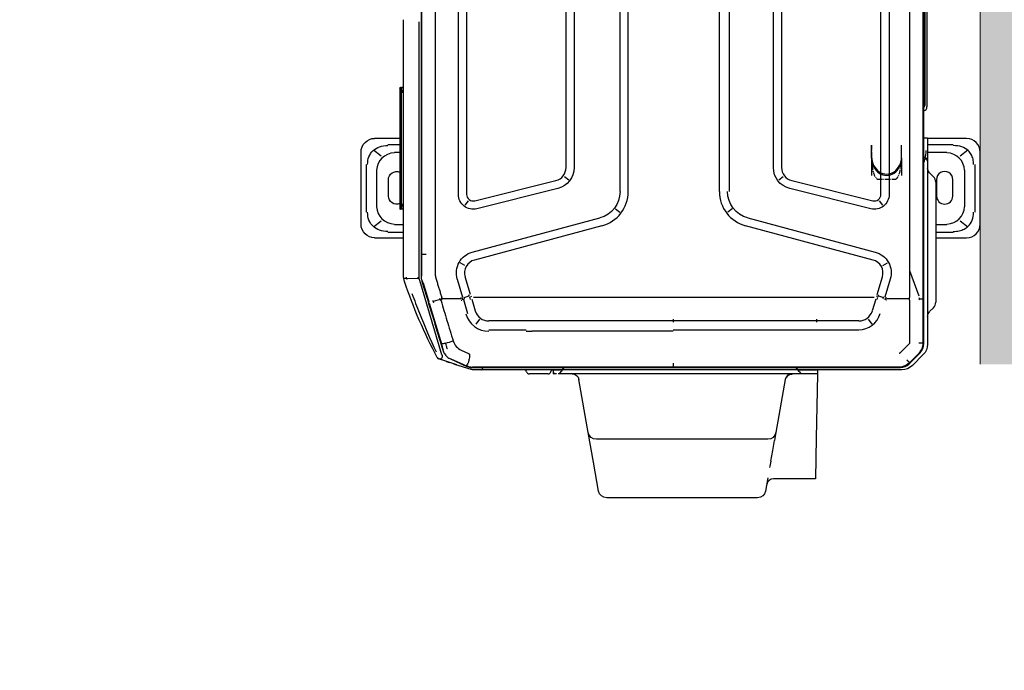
# Model space of a CAD drawing. Header units: millimetres. Extents: x 922208 to 1069538, y -182208 to -99877.
# Tile 26 of 256: x 970031 to 970754, y -174232 to -173754. Entities that reach past the tile are written whole.
import ezdxf

# ---------------------------------------------------------------- set-up
doc = ezdxf.new("R2010")
doc.units = ezdxf.units.MM
doc.header["$MEASUREMENT"] = 0
doc.linetypes.add('CENTER', pattern=[0.508, 0.3175, -0.0635, 0.0635, -0.0635])
doc.linetypes.add('HIDDEN', pattern=[20, 10, -10])
doc.layers.add('IS_KLIM_urządzenia', color=3, linetype='Continuous')
for name, color, linetype, lineweight in [('IS_POWRÓT', 5, 'HIDDEN', 30), ('Nowe_220-A Ściany_Nr_pióra__19', 255, 'Continuous', 0), ('Nowe_220-A Ściany_Nr_pióra__27', 7, 'Continuous', 25)]:
    doc.layers.add(name, color=color, linetype=linetype, lineweight=lineweight)
doc.layers.add('Nowe_Adnotacja - Teksty_Nr_pióra__86', color=7, linetype='Continuous', lineweight=20, true_color=0x5555ff)
doc.styles.add('STYL_AUTOMATYCZNY_4', font='times.ttf')

# ---------------------------------------------------------------- blocks, each defined once
blk = doc.blocks.new('parter01')
at = {"layer": 'Nowe_220-A Ściany_Nr_pióra__19', "linetype": 'Continuous', "lineweight": 0}
blk.add_hatch(color=255, dxfattribs=at).paths.add_polyline_path([(971106.55073, -117780.02068), (971106.55073, -113250.02068), (970736.55073, -113250.02068), (970736.55073, -117780.02068)])
at = {"layer": 'Nowe_220-A Ściany_Nr_pióra__27', "color": 7, "linetype": 'Continuous', "lineweight": 0}
blk.add_lwpolyline([(970736.55073, -113250.02068), (970736.55073, -118030.02068)], dxfattribs=at)
blk = doc.blocks.new('G$CE471A013')
at = {"linetype": 'Continuous'}
for p, q in [((14.865, 41.216), (9.565, 41.216)), ((10.489, 40.816), (13.993, 40.816)), ((8.565, 40.216), (8.565, 37.347)), ((9.43, 40.295), (9.874, 39.746)), ((13.583, 40.077), (10.899, 40.077)), ((14.608, 39.746), (15.052, 40.295)), ((15.865, 37.947), (15.865, 40.216)), ((9.009, 37.347), (9.009, 39.241)), ((12.803, 39.198), (11.603, 39.206)), ((15.473, 39.241), (15.473, 37.947)), ((9.606, 38.769), (9.606, 37.347)), ((14.876, 37.947), (14.876, 38.769)), ((11.386, 37.783), (11.097, 37.494)), ((11.603, 38.006), (12.803, 38.013)), ((11.782, 37.947), (13.342, 37.947)), ((13.342, 37.947), (19.042, 37.947)), ((19.042, 37.947), (20.602, 37.947)), ((21.287, 37.494), (20.998, 37.783)), ((23.598, 37.069), (-66.48, 37.069)), ((-63.256, 37.301), (6.245, 37.301)), ((-62.823, 37.151), (6.095, 37.151)), ((20.329, 37.029), (-21.491, 37.029)), ((8.525, 37.347), (9.465, 37.347)), ((8.525, 37.243), (8.525, 37.347)), ((8.525, 37.069), (8.525, 37.243)), ((9.465, 37.347), (10.165, 37.347)), ((9.965, 37.069), (9.965, 37.147)), ((10.165, 37.347), (10.236, 37.347)), ((10.236, 37.347), (23.677, 37.347)), ((23.553, 37.034), (20.329, 37.029)), ((23.592, 37.035), (23.552, 37.034)), ((24.011, 36.986), (23.999, 36.958)), ((24.441, 37.031), (25.239, 36.233)), ((18.258, 36.025), (20.129, 36.699)), ((25.023, 36.045), (24.349, 36.718)), ((25.071, 36.043), (24.361, 36.753)), ((9.915, 35.441), (9.065, 35.441)), ((9.915, 35.441), (9.065, 35.441)), ((9.915, 35.441), (9.065, 35.441)), ((10.015, 35.441), (9.165, 35.441)), ((10.015, 35.441), (9.165, 35.441)), ((10.015, 35.441), (9.165, 35.441)), ((10.015, 35.441), (9.165, 35.441)), ((10.015, 35.441), (9.165, 35.441)), ((10.015, 35.441), (9.165, 35.441)), ((10.015, 35.441), (9.165, 35.441)), ((10.015, 35.441), (9.165, 35.441)), ((10.015, 35.441), (9.165, 35.441)), ((10.015, 35.441), (9.165, 35.441)), ((10.015, 35.441), (9.165, 35.441)), ((10.015, 35.441), (9.165, 35.441)), ((10.015, 35.441), (9.165, 35.441)), ((10.015, 35.441), (9.165, 35.441)), ((10.015, 35.441), (9.165, 35.441)), ((10.015, 35.441), (9.165, 35.441)), ((10.015, 35.441), (9.165, 35.441)), ((10.015, 35.441), (9.165, 35.441)), ((10.015, 35.441), (9.165, 35.441)), ((10.015, 35.441), (9.165, 35.441)), ((10.015, 35.441), (9.165, 35.441)), ((10.015, 35.441), (11.285, 35.441)), ((10.015, 35.441), (11.285, 35.441)), ((10.015, 35.441), (11.285, 35.441)), ((10.015, 35.441), (11.285, 35.441)), ((10.015, 35.441), (11.285, 35.441)), ((10.015, 35.441), (11.285, 35.441)), ((10.015, 35.441), (11.285, 35.441)), ((10.015, 35.441), (11.285, 35.441)), ((10.015, 35.441), (11.285, 35.441)), ((10.015, 35.441), (11.285, 35.441)), ((20.348, 36.02), (20.348, 34.339)), ((25.023, 36.045), (25.043, 36.025)), ((25.304, 35.693), (25.278, 35.682)), ((25.555, 35.469), (25.555, 27.827)), ((25.355, 35.268), (25.355, 18.659)), ((25.387, 3.917), (25.387, 35.28)), ((-55.564, 34.525), (12.681, 34.525)), ((13.463, 34.056), (13.147, 33.809)), ((17.908, 34.052), (17.713, 34.401)), ((20.03, 33.65), (18.72, 34.039)), ((18.891, 34.614), (20.219, 34.22)), ((20.116, 33.739), (20.246, 34.12)), ((20.343, 34.089), (20.3, 34.102)), ((12.681, 33.925), (-55.564, 33.925)), ((11.659, 27.368), (13.147, 33.329)), ((14.405, 24.142), (16.915, 33.508)), ((17.495, 33.353), (14.985, 23.986)), ((20.13, 33.616), (20.19, 33.593)), ((20.228, 29.549), (20.228, 33.418)), ((20.36, 33.54), (21.229, 33.292)), ((9.915, 33.241), (9.065, 33.241)), ((9.915, 33.241), (9.065, 33.241)), ((9.915, 33.241), (9.065, 33.241)), ((10.015, 33.241), (9.165, 33.241)), ((10.015, 33.241), (9.165, 33.241)), ((10.015, 33.241), (9.165, 33.241)), ((10.015, 33.241), (9.165, 33.241)), ((10.015, 33.241), (9.165, 33.241)), ((10.015, 33.241), (9.165, 33.241)), ((10.015, 33.241), (9.165, 33.241)), ((10.015, 33.241), (9.165, 33.241)), ((10.015, 33.241), (9.165, 33.241)), ((10.015, 33.241), (9.165, 33.241)), ((10.015, 33.241), (9.165, 33.241)), ((10.015, 33.241), (9.165, 33.241)), ((10.015, 33.241), (9.165, 33.241)), ((10.015, 33.241), (9.165, 33.241)), ((10.015, 33.241), (9.165, 33.241)), ((10.015, 33.241), (9.165, 33.241)), ((10.015, 33.241), (9.165, 33.241)), ((10.015, 33.241), (9.165, 33.241)), ((10.015, 33.241), (9.165, 33.241)), ((10.015, 33.241), (9.165, 33.241)), ((10.015, 33.241), (9.165, 33.241)), ((10.015, 33.241), (11.285, 33.241)), ((10.015, 33.241), (11.285, 33.241)), ((10.015, 33.241), (11.285, 33.241)), ((10.015, 33.241), (11.285, 33.241)), ((10.015, 33.241), (11.285, 33.241)), ((10.015, 33.241), (11.285, 33.241)), ((10.015, 33.241), (11.285, 33.241)), ((10.015, 33.241), (11.285, 33.241)), ((10.015, 33.241), (11.285, 33.241)), ((10.015, 33.241), (11.285, 33.241)), ((13.729, 33.184), (12.241, 27.223)), ((21.835, 32.988), (22.215, 33.248)), ((21.97, 32.296), (21.97, 29.549)), ((22.62, 29.549), (22.62, 32.296)), ((20.228, 7.87), (20.228, 29.549)), ((22.067, 29.212), (21.834, 29.212)), ((21.97, 29.549), (21.97, 29.212)), ((21.97, 29.212), (21.97, 18.659)), ((22.62, 29.212), (22.62, 29.549)), ((22.62, 18.659), (22.62, 29.212)), ((25.556, 29.072), (25.555, 29.072)), ((25.556, 29.262), (25.856, 29.257)), ((25.556, 28.762), (25.556, 29.262)), ((25.856, 29.257), (25.856, 28.757)), ((25.856, 29.257), (25.906, 29.256)), ((25.906, 29.256), (30.556, 29.175)), ((30.556, 29.175), (33.556, 29.122)), ((33.556, 29.122), (33.556, 26.034)), ((25.556, 28.572), (25.555, 28.572)), ((25.556, 27.945), (25.556, 28.762)), ((25.856, 28.757), (25.856, 28.17)), ((25.556, 27.82), (25.387, 27.693)), ((25.555, 27.827), (25.555, 27.819)), ((25.556, 27.82), (25.556, 27.945)), ((25.679, 27.912), (25.556, 27.82)), ((25.556, 27.82), (25.556, 10.508)), ((25.556, 27.82), (25.556, 10.508)), ((25.679, 27.912), (25.837, 28.03)), ((25.856, 28.17), (25.856, 28.098)), ((25.856, 28.098), (25.856, 10.282)), ((26.27, 26.899), (30.161, 26.213)), ((-53.591, 26.625), (10.708, 26.625)), ((11.38, 26.745), (11.627, 26.429)), ((30.161, 26.213), (30.736, 26.112)), ((31.478, 25.981), (30.736, 26.112)), ((10.708, 26.025), (-53.591, 26.025)), ((30.656, 25.622), (30.656, 24.244)), ((32.255, 25.844), (31.478, 25.981)), ((33.484, 25.627), (34.461, 25.455)), ((34.956, 24.864), (34.956, 13.78)), ((30.656, 24.244), (30.656, 14.401)), ((-21.491, 22.784), (12.474, 22.784)), ((13.745, 23.003), (13.989, 22.685)), ((12.474, 22.059), (-21.491, 22.059)), ((21.834, 18.659), (22.067, 18.659)), ((21.97, 18.659), (21.97, 7.87)), ((22.728, 18.659), (22.728, 8.288)), ((25.355, 18.659), (25.355, 6.47)), ((12.474, 15.359), (-21.391, 15.359)), ((12.474, 14.759), (-21.391, 14.759)), ((13.745, 14.416), (13.989, 14.734)), ((30.656, 14.401), (30.656, 13.022)), ((16.915, 3.911), (14.405, 13.277)), ((14.985, 13.432), (17.495, 4.066)), ((34.461, 13.189), (32.35, 12.817)), ((30.161, 12.431), (26.27, 11.745)), ((32.35, 12.817), (30.161, 12.431)), ((-53.591, 11.393), (10.708, 11.393)), ((11.627, 10.989), (11.38, 10.674)), ((10.708, 10.793), (-53.591, 10.793)), ((12.241, 10.196), (13.729, 4.235)), ((25.387, 10.625), (25.556, 10.508)), ((25.555, 10.509), (25.555, 4.596)), ((25.556, 10.508), (25.679, 10.424)), ((25.556, 10.387), (25.556, 10.508)), ((25.556, 10.383), (25.556, 10.387)), ((25.556, 9.883), (25.556, 10.383)), ((25.846, 10.309), (25.679, 10.424)), ((13.147, 4.09), (11.659, 10.051)), ((25.856, 9.888), (25.556, 9.883)), ((25.856, 9.883), (25.556, 9.883)), ((25.698, 9.683), (25.624, 9.707)), ((25.855, 9.464), (25.855, 9.172)), ((25.856, 10.102), (25.856, 9.888)), ((25.856, 9.883), (25.856, 9.888)), ((25.855, 9.172), (25.855, 8.401)), ((22.728, 7.87), (22.728, 8.288)), ((25.855, 8.401), (25.855, 8.109)), ((20.228, 4.001), (20.228, 7.87)), ((21.97, 7.87), (21.97, 5.123)), ((22.62, 5.123), (22.62, 7.87)), ((25.698, 7.891), (25.624, 7.866)), ((25.355, 6.47), (25.355, 3.923)), ((21.835, 4.431), (22.214, 4.171)), ((25.55, 4.542), (25.55, 3.93)), ((20.03, 3.769), (18.72, 3.38)), ((20.246, 3.3), (20.116, 3.679)), ((20.13, 3.803), (20.19, 3.826)), ((20.36, 3.878), (21.229, 4.126)), ((24.108, 3.095), (24.351, 3.626)), ((25.532, 3.817), (24.851, 1.739)), ((25.335, 3.692), (25.362, 3.686)), ((-55.564, 3.493), (12.681, 3.493)), ((12.681, 2.893), (-55.564, 2.893)), ((13.147, 3.61), (13.463, 3.363)), ((17.908, 3.367), (17.713, 3.017)), ((18.891, 2.805), (20.219, 3.199)), ((20.338, 3.328), (20.411, 3.185)), ((20.348, 3.08), (20.348, 1.667)), ((20.392, 3.256), (21.42, 3.55)), ((24.74, 2.343), (25.258, 3.476)), ((24.762, 2.317), (25.289, 3.467)), ((24.462, 1.683), (18.999, 0.047)), ((20.39, 1.544), (20.541, 1.025)), ((20.669, 0.74), (23.657, 1.639)), ((24.471, 1.978), (24.491, 1.954)), ((24.85, 1.738), (24.754, 1.444)), ((-61.567, 0.144), (18.685, 0.144)), ((-21.391, 0.184), (17.062, 0.184)), ((18.843, 0), (0, 0)), ((17.062, 0.179), (17.062, 0.514)), ((17.062, 0.184), (18.461, 0.184)), ((18.461, 0.184), (18.678, 0.184)), ((18.843, 0.155), (18.835, 0.19)), ((19.18, 0.289), (18.987, 0.23)), ((19.18, 0.289), (20.57, 0.711)), ((18.843, -0.06), (18.765, -0.06)), ((18.837, -0.941), (18.842, -0.037)), ((18.593, -1.15), (-0.15, -1.15)), ((4.824, -1.15), (4.822, -1.265)), ((4.822, -1.36), (4.822, -1.265)), ((5.221, -1.421), (13.371, -1.421)), ((5.221, -1.421), (5.221, -1.421)), ((13.37, -1.304), (5.222, -1.304)), ((5.321, -1.322), (5.321, -1.401)), ((5.323, -1.353), (5.324, -1.322)), ((5.523, -1.319), (13.069, -1.319)), ((5.523, -1.319), (5.523, -1.319)), ((5.523, -1.407), (13.07, -1.407)), ((8.565, -1.42), (8.565, -3.264)), ((9.009, -2.29), (9.009, -1.421)), ((9.606, -1.421), (9.606, -1.817)), ((13.268, -1.322), (13.269, -1.353)), ((13.268, -1.322), (13.269, -1.354)), ((13.271, -1.401), (13.271, -1.322)), ((13.371, -1.421), (13.371, -1.421)), ((13.768, -1.15), (13.77, -1.265)), ((13.77, -1.265), (13.77, -1.36)), ((14.876, -1.817), (14.876, -1.15)), ((15.473, -1.149), (15.473, -2.29)), ((15.865, -3.264), (15.865, -1.15)), ((9.875, -2.794), (9.43, -3.344)), ((12.803, -2.247), (11.603, -2.254)), ((15.052, -3.344), (14.608, -2.794)), ((10.899, -3.126), (13.583, -3.126)), ((14.865, -4.264), (9.565, -4.264)), ((13.993, -3.865), (10.489, -3.865))]:
    blk.add_line(p, q, dxfattribs=at)
at = {"linetype": 'CENTER'}
for p, q in [((10.065, 35.429), (9.065, 35.429)), ((11.565, 33.729), (11.565, 34.94)), ((9.065, 33.241), (10.065, 33.241))]:
    blk.add_line(p, q, dxfattribs=at)
at = {"linetype": 'Continuous'}
for centre, radius, start, end in [((9.565, 40.216), 1, 90, 180), ((14.865, 40.216), 1, 0, 90), ((11.599, 38.606), 0.6, 89.63839, 270.36161), ((12.799, 38.606), 0.592, 270.36161, 89.63839), ((11.782, 37.387), 0.56, 90, 135), ((20.602, 37.387), 0.56, 45, 90), ((6.245, 37.001), 0.3, 13.21487, 90), ((18.441, 33.099), 0.98, 73.47049, 165), ((12.681, 33.445), 0.48, 345.98334, 90), ((25.325, 27.827), 0.23, 358.01433, 0), ((10.708, 27.605), 0.98, 270, 345.9834), ((26.356, 27.392), 0.5, 180, 260), ((34.056, 26.034), 0.5, 180, 260), ((12.474, 24.659), 2.6, 269.99999, 345), ((12.474, 12.759), 2.6, 15, 89.99999), ((10.708, 9.813), 0.98, 14.0166, 90), ((25.625, 9.464), 0.23, 0, 71.56505), ((25.625, 8.109), 0.23, 288.43495, 0), ((25.395, 4.596), 0.16, 343.94769, 0), ((12.681, 3.973), 0.48, 270, 14.01666), ((18.441, 4.319), 0.98, 195, 286.52953), ((24.567, 1.515), 0.2, 298.06069, 341.84921)]:
    blk.add_arc(centre, radius, start, end, dxfattribs=at)
at = {"linetype": 'Continuous', "extrusion": (0, 0, -1)}
for centre, radius, start, end in [((-6.095, 36.851), 0.3, 90, 133.23138), ((-10.165, 37.147), 0.2, 0, 90), ((-10.743, 37.847), 0.5, 225, 270), ((-21.641, 37.847), 0.5, 270, 315), ((-23.677, 36.267), 1.08, 90, 135), ((-24.475, 35.469), 1.08, 135, 180), ((-18.441, 33.099), 1.58, 15, 106.52941), ((-12.681, 33.445), 1.08, 90, 194.01665), ((-10.708, 27.605), 1.58, 194.01661, 270), ((-30.056, 25.622), 0.6, 100, 180), ((-34.356, 24.864), 0.6, 100, 180), ((-12.474, 24.659), 2, 195, 270.00001), ((-12.474, 12.759), 2, 90.00001, 165), ((-34.356, 13.78), 0.6, 180, 260), ((-30.056, 13.022), 0.6, 180, 260), ((-26.356, 11.253), 0.5, 0, 80), ((-10.708, 9.813), 1.58, 90, 165.98339), ((-25.655, 9.802), 0.1, 288.43495, 0), ((-25.655, 7.771), 0.1, 0, 71.56505), ((-12.681, 3.973), 1.08, 165.98335, 270), ((-18.441, 4.319), 1.58, 253.47059, 345), ((-25.19, 3.93), 0.36, 180, 198.15079), ((-11.599, -1.654), 0.6, 269.63839, 22.88407), ((-12.799, -1.654), 0.592, 156.80609, 269.63839), ((-9.565, -3.264), 1, 270, 0), ((-14.865, -3.264), 1, 180, 270)]:
    blk.add_arc(centre, radius, start, end, dxfattribs=at)
at = {"linetype": 'Continuous'}
for centre, major_axis, ratio, start_param, end_param in [((11.394, 38.207), (1.268, -1.569), 0.803018, 2.633487, 3.831894), ((13.089, 38.207), (-1.268, -1.569), 0.803018, 2.451291, 3.649699), ((5.198, 36.701), (1.086, 0), 0.414214, 1.392879, 1.570794), ((10.236, 37.147), (0, -0.2), 0.815365, 3.141593, 4.712389), ((9.915, 34.341), (-1.27, 0), 0.866025, 1.570796, 4.712389), ((9.915, 34.341), (-1.27, 0), 0.866025, 1.570796, 4.712389), ((9.915, 34.341), (-1.27, 0), 0.866025, 1.570796, 4.712389), ((10.015, 34.341), (1.27, 0), 0.866025, 4.712389, 7.853982), ((19.79, 32.783), (1.919, -0.564), 0.705879, 1.540462, 1.56897), ((20.143, 33.944), (1.913, -0.585), 0.178321, 1.484854, 1.57228), ((20.924, 32.296), (1.046, 0), 0.995519, 6.283185, 7.558937), ((20.981, 32.296), (1.64, 0), 0.995519, 6.283185, 7.582721), ((25.956, 27.392), (0.1, 0), 0.10051, 3.141593, 4.177762), ((26.356, 27.392), (0.087, 0.492), 0.898854, 1.745329, 3.141593), ((20.924, 5.123), (1.046, 0), 0.995519, 5.007433, 6.283185), ((20.964, 5.123), (1.764, 0), 0.995519, 4.991611, 6.283185), ((20.143, 3.474), (1.913, 0.585), 0.178321, 4.710906, 4.798331), ((19.789, 4.638), (1.893, 0.646), 0.706819, 4.712403, 4.740904), ((5.222, -1.266), (-0.4, 0.001), 0.029834, 4.712454, 6.28325), ((5.221, -1.41), (0.4, 0), 0.029837, 2.648555, 2.751427), ((5.222, -1.316), (0.35, 0), 0.029833, 1.570796, 3.141593), ((5.221, -1.41), (0.349, 0), 0.029837, 3.880383, 4.712389), ((5.523, -1.326), (0.25, 0), 0.029816, 1.570796, 3.141593), ((5.273, -1.276), (-0.05, 0), 0.999555, 1.570796, 1.896281), ((5.521, -1.401), (0.2, 0), 0.0299, 3.129347, 4.723791), ((13.069, -1.326), (0.25, 0), 0.029816, 0.323316, 1.570796), ((13.071, -1.401), (-0.2, 0), 0.0299, 1.564853, 3.144938), ((13.37, -1.266), (0.4, 0.001), 0.029834, 6.28312, 7.853917), ((13.37, -1.316), (0.35, 0), 0.029833, 0, 1.570796), ((13.371, -1.41), (0.349, 0), 0.029837, 4.712389, 5.911815), ((11.394, -1.255), (1.268, 1.569), 0.803018, 2.451291, 3.649699), ((13.089, -1.255), (-1.268, 1.569), 0.803018, 2.633487, 3.831894)]:
    blk.add_ellipse(centre, major_axis=major_axis, ratio=ratio, start_param=start_param, end_param=end_param, dxfattribs=at)
at = {"linetype": 'CENTER'}
for centre, start_param, end_param in [((10.065, 34.94), 3.141593, 4.712389), ((10.065, 33.729), 1.570796, 3.141593)]:
    blk.add_ellipse(centre, major_axis=(-1.5, 0), ratio=0.325568, start_param=start_param, end_param=end_param, dxfattribs=at)
at = {"linetype": 'Continuous'}
for points, knots in [([(10.489, 40.73), (10.421, 40.73), (10.287, 40.729), (10.093, 40.695), (9.911, 40.639), (9.744, 40.558), (9.592, 40.456), (9.369, 40.251), (9.126, 39.848), (9.103, 39.452), (9.09, 39.241)], [0, 0, 0, 0, 0.088396, 0.173346, 0.25543, 0.335293, 0.413632, 0.491185, 0.72797, 1, 1, 1, 1]), ([(15.392, 39.241), (15.392, 39.315), (15.392, 39.459), (15.36, 39.667), (15.306, 39.861), (15.23, 40.037), (15.136, 40.195), (14.947, 40.428), (14.571, 40.688), (14.191, 40.716), (13.993, 40.73)], [0, 0, 0, 0, 0.095854, 0.186885, 0.2735, 0.35617, 0.435439, 0.51192, 0.746033, 1, 1, 1, 1]), ([(9.956, 37.165), (9.955, 37.166), (9.949, 37.173), (9.927, 37.185), (9.884, 37.201), (9.802, 37.22), (9.667, 37.238), (9.53, 37.242), (9.465, 37.243)], [0, 0, 0, 0, 0.033531, 0.165604, 0.326819, 0.467732, 0.750376, 1, 1, 1, 1]), ([(10.349, 37.07), (10.347, 37.071), (10.325, 37.08), (10.26, 37.106), (10.162, 37.138), (10.101, 37.144), (10.072, 37.147)], [0, 0, 0, 0, 0.023051, 0.207675, 0.629287, 1, 1, 1, 1]), ([(20.346, 36.744), (20.345, 36.769), (20.344, 36.822), (20.341, 36.893), (20.338, 36.964), (20.333, 37.013), (20.329, 37.032), (20.327, 37.034), (20.326, 37.034)], [0, 0, 0, 0, 0.153633, 0.320832, 0.49911, 0.748722, 0.930274, 1, 1, 1, 1]), ([(24.322, 36.744), (24.226, 36.833), (24.115, 36.904), (23.867, 37.006), (23.73, 37.033), (23.593, 37.034)], [0, 0, 0, 0, 0.487241, 0.487241, 1, 1, 1, 1]), ([(24.361, 36.753), (24.32, 36.791), (24.236, 36.868), (24.09, 36.956), (23.933, 37.021), (23.767, 37.062), (23.654, 37.067), (23.598, 37.069)], [0, 0, 0, 0, 0.200032, 0.400047, 0.600045, 0.800029, 1, 1, 1, 1]), ([(20.442, 36.025), (20.408, 36.022), (20.346, 36.017), (20.283, 36.023), (20.255, 36.025)], [0, 0, 0, 0, 0.543839, 1, 1, 1, 1]), ([(25.387, 35.28), (25.385, 35.336), (25.38, 35.449), (25.338, 35.615), (25.273, 35.772), (25.186, 35.918), (25.109, 36.002), (25.071, 36.043)], [0, 0, 0, 0, 0.199971, 0.399955, 0.599953, 0.799968, 1, 1, 1, 1]), ([(20.26, 34.328), (20.261, 34.329), (20.261, 34.329), (20.261, 34.33), (20.261, 34.331), (20.26, 34.332), (20.26, 34.333), (20.258, 34.336), (20.256, 34.337), (20.254, 34.339)], [0, 0, 0, 0, 0.093535, 0.093535, 0.207433, 0.207433, 0.397418, 0.397418, 1, 1, 1, 1]), ([(25.856, 28.098), (25.856, 28.084), (25.856, 28.07), (25.851, 28.049), (25.848, 28.041), (25.841, 28.033), (25.839, 28.031), (25.837, 28.03)], [0, 0, 0, 0, 0.458778, 0.458778, 0.863378, 0.863378, 1, 1, 1, 1]), ([(25.846, 10.309), (25.851, 10.305), (25.855, 10.299), (25.856, 10.288), (25.856, 10.285), (25.856, 10.282)], [0, 0, 0, 0, 0.756623, 0.756623, 1, 1, 1, 1]), ([(25.856, 10.282), (25.856, 10.272), (25.856, 10.259), (25.856, 10.235), (25.856, 10.225), (25.856, 10.215)], [0, 0, 0, 0, 0.612645, 0.612645, 1, 1, 1, 1]), ([(25.389, 4.689), (25.396, 4.685), (25.417, 4.673), (25.472, 4.642), (25.539, 4.605), (25.55, 4.599), (25.555, 4.596)], [0, 0, 0, 0, 0.071285, 0.22784, 0.631675, 1, 1, 1, 1]), ([(24.351, 3.626), (24.358, 3.639), (24.371, 3.665), (24.403, 3.697), (24.445, 3.71), (24.502, 3.713), (24.559, 3.708), (24.616, 3.7), (24.7, 3.687), (24.796, 3.67), (24.905, 3.649), (24.959, 3.639), (24.986, 3.634)], [0, 0, 0, 0, 0.063445, 0.125642, 0.187788, 0.250693, 0.375623, 0.438172, 0.500645, 0.750303, 0.875197, 1, 1, 1, 1]), ([(24.999, 3.629), (25.029, 3.613), (25.086, 3.584), (25.153, 3.545), (25.201, 3.516), (25.232, 3.496), (25.249, 3.484), (25.257, 3.477), (25.261, 3.474), (25.262, 3.474), (25.262, 3.474)], [0, 0, 0, 0, 0.196304, 0.378613, 0.540984, 0.680096, 0.794866, 0.885682, 0.95364, 1, 1, 1, 1]), ([(25.257, 3.478), (25.32, 3.616), (25.355, 3.769), (25.355, 3.922), (25.355, 3.923), (25.355, 3.923)], [0, 0, 0, 0, 0.999505, 0.999505, 1, 1, 1, 1]), ([(25.289, 3.467), (25.309, 3.514), (25.348, 3.61), (25.381, 3.762), (25.385, 3.865), (25.387, 3.917)], [0, 0, 0, 0, 0.333339, 0.666672, 1, 1, 1, 1]), ([(20.26, 3.09), (20.261, 3.09), (20.261, 3.09), (20.261, 3.089), (20.261, 3.088), (20.26, 3.087), (20.26, 3.086), (20.258, 3.083), (20.256, 3.081), (20.254, 3.08)], [0, 0, 0, 0, 0.093535, 0.093535, 0.207433, 0.207433, 0.397418, 0.397418, 1, 1, 1, 1]), ([(20.489, 1.611), (20.971, 1.756), (21.453, 1.901), (22.437, 2.197), (22.938, 2.349), (23.44, 2.5)], [0, 0, 0, 0, 0.489998, 0.489998, 1, 1, 1, 1]), ([(24.093, 1.733), (24.14, 1.75), (24.235, 1.782), (24.368, 1.857), (24.492, 1.949), (24.601, 2.059), (24.693, 2.182), (24.739, 2.272), (24.762, 2.317)], [0, 0, 0, 0, 0.163038, 0.329712, 0.498444, 0.667536, 0.835268, 1, 1, 1, 1]), ([(24.936, 1.998), (24.972, 2.109), (25.001, 2.197), (25.016, 2.245), (25.018, 2.249), (25.017, 2.245)], [0, 0, 0, 0, 0.718874, 0.718874, 1, 1, 1, 1]), ([(18.828, 1.231), (18.924, 1.26), (19.117, 1.319), (19.406, 1.406), (19.695, 1.494), (19.887, 1.552), (20.022, 1.593), (20.061, 1.605), (20.151, 1.632), (20.202, 1.648), (20.254, 1.663)], [0, 0, 0, 0, 0.202609, 0.405217, 0.607826, 0.810435, 0.810435, 0.891478, 0.891478, 1, 1, 1, 1]), ([(18.998, 0.19), (19.049, 0.206), (19.1, 0.221), (19.355, 0.299), (19.56, 0.361), (20.58, 0.67), (21.397, 0.918), (22.84, 1.355), (23.466, 1.544), (24.093, 1.733)], [0, 0, 0, 0, 0.030057, 0.030057, 0.150285, 0.150285, 0.631198, 0.631198, 1, 1, 1, 1]), ([(20.442, 1.671), (20.419, 1.669), (20.358, 1.667), (20.296, 1.665), (20.257, 1.664)], [0, 0, 0, 0, 0.371371, 1, 1, 1, 1]), ([(20.47, 1.601), (20.444, 1.582), (20.394, 1.545), (20.34, 1.513), (20.313, 1.497)], [0, 0, 0, 0, 0.499901, 1, 1, 1, 1]), ([(24.053, 2.088), (24.047, 2.086), (24.042, 2.084), (23.966, 2.059), (23.896, 2.037), (23.753, 1.999), (23.681, 1.982), (23.604, 1.967), (23.599, 1.966), (23.595, 1.965)], [0, 0, 0, 0, 0.036866, 0.036866, 0.504384, 0.504384, 0.969691, 0.969691, 1, 1, 1, 1]), ([(23.595, 1.965), (23.608, 1.918), (23.619, 1.872), (23.638, 1.791), (23.646, 1.754), (23.656, 1.694), (23.658, 1.671), (23.658, 1.644), (23.657, 1.637), (23.654, 1.633), (23.653, 1.633), (23.653, 1.633)], [0, 0, 0, 0, 0.2609, 0.2609, 0.5218, 0.5218, 0.782701, 0.782701, 0.970671, 0.970671, 1, 1, 1, 1]), ([(24.462, 1.683), (24.479, 1.687), (24.495, 1.691), (24.599, 1.707), (24.683, 1.685), (24.769, 1.594), (24.775, 1.536), (24.76, 1.465), (24.757, 1.455), (24.754, 1.444)], [0, 0, 0, 0, 0.082224, 0.082224, 0.505542, 0.505542, 0.92886, 0.92886, 1, 1, 1, 1]), ([(24.851, 1.739), (24.84, 1.706), (24.829, 1.674), (24.805, 1.598), (24.79, 1.555), (24.77, 1.492), (24.763, 1.472), (24.757, 1.453)], [0, 0, 0, 0, 0.339989, 0.339989, 0.792222, 0.792222, 1, 1, 1, 1]), ([(24.652, 1.333), (23.757, 0.857), (22.843, 0.417), (20.981, -0.385), (20.032, -0.748), (19.071, -1.072)], [0, 0, 0, 0, 0.5, 0.5, 1, 1, 1, 1]), ([(19.959, -0.521), (20.442, -0.347), (20.922, -0.165), (22.359, 0.408), (23.304, 0.825), (24.247, 1.248), (24.247, 1.248), (24.247, 1.248)], [0, 0, 0, 0, 0.332003, 0.332003, 0.999956, 0.999956, 1, 1, 1, 1]), ([(20.477, 1.017), (20.483, 1.016), (20.495, 1.015), (20.518, 1.019), (20.546, 1.026), (20.579, 1.037), (20.599, 1.05), (20.608, 1.056)], [0, 0, 0, 0, 0.124243, 0.250099, 0.500246, 0.750314, 1, 1, 1, 1]), ([(24.661, 1.338), (24.661, 1.338), (24.659, 1.338), (24.654, 1.335), (24.653, 1.334), (24.652, 1.333)], [0, 0, 0, 0, 0.812779, 0.812779, 1, 1, 1, 1]), ([(18.685, 0.144), (18.738, 0.146), (18.844, 0.15), (18.947, 0.177), (18.998, 0.19)], [0, 0, 0, 0, 0.501074, 1, 1, 1, 1]), ([(18.999, 0.047), (18.96, 0.034), (18.923, 0.018), (18.872, -0.014), (18.856, -0.025), (18.844, -0.047), (18.843, -0.053), (18.843, -0.06)], [0, 0, 0, 0, 0.616187, 0.616187, 0.899223, 0.899223, 1, 1, 1, 1]), ([(4.822, -1.36), (4.822, -1.367), (4.824, -1.378), (4.832, -1.392), (4.842, -1.401), (4.85, -1.406), (4.857, -1.409), (4.865, -1.411), (4.88, -1.413), (4.904, -1.415), (4.947, -1.417), (4.966, -1.417)], [0, 0, 0, 0, 0.065305, 0.116297, 0.160097, 0.198956, 0.23575, 0.282457, 0.373365, 0.758577, 1, 1, 1, 1]), ([(13.302, -1.324), (13.302, -1.324), (13.306, -1.324), (13.308, -1.324), (13.307, -1.324)], [0, 0, 0, 0, 0.175946, 1, 1, 1, 1]), ([(13.696, -1.414), (13.705, -1.415), (13.72, -1.413), (13.736, -1.409), (13.748, -1.403), (13.759, -1.393), (13.768, -1.378), (13.77, -1.367), (13.77, -1.36)], [0, 0, 0, 0, 0.498479, 0.626522, 0.703686, 0.792587, 0.893399, 1, 1, 1, 1]), ([(18.843, -1.129), (18.769, -1.142), (18.694, -1.148), (18.612, -1.15), (18.605, -1.15), (18.597, -1.15), (18.596, -1.15), (18.594, -1.15), (18.594, -1.15), (18.593, -1.15)], [0, 0, 0, 0, 0.895051, 0.895051, 0.981123, 0.981123, 0.990548, 0.990548, 1, 1, 1, 1]), ([(18.814, -0.941), (18.795, -0.932), (18.775, -0.923), (18.755, -0.914), (18.755, -0.913), (18.754, -0.913)], [0, 0, 0, 0, 0.963467, 0.963467, 1, 1, 1, 1]), ([(18.814, -0.941), (18.817, -0.942), (18.821, -0.943), (18.827, -0.943), (18.831, -0.943), (18.839, -0.941), (18.843, -0.939), (18.849, -0.935), (18.851, -0.934), (18.853, -0.932)], [0, 0, 0, 0, 0.246944, 0.246944, 0.491708, 0.491708, 0.827112, 0.827112, 1, 1, 1, 1]), ([(18.836, -1.092), (18.835, -1.091), (18.835, -1.09), (18.834, -1.066), (18.832, -1.037), (18.831, -0.986), (18.831, -0.964), (18.833, -0.942)], [0, 0, 0, 0, 0.037359, 0.037359, 0.637819, 0.637819, 1, 1, 1, 1]), ([(19.071, -1.072), (19.07, -1.072), (19.069, -1.072), (19.062, -1.075), (19.056, -1.077), (19.016, -1.089), (18.982, -1.099), (18.913, -1.116), (18.878, -1.123), (18.843, -1.129)], [0, 0, 0, 0, 0.010318, 0.010318, 0.093061, 0.093061, 0.548137, 0.548137, 1, 1, 1, 1]), ([(18.92, -0.879), (18.92, -0.879), (18.919, -0.88), (18.897, -0.898), (18.875, -0.915), (18.853, -0.932)], [0, 0, 0, 0, 0.029461, 0.029461, 1, 1, 1, 1]), ([(10.489, -3.778), (10.082, -3.791), (9.715, -3.648), (9.211, -3.111), (9.077, -2.721), (9.09, -2.29)], [0, 0, 0, 0, 0.5, 0.5, 1, 1, 1, 1]), ([(15.392, -2.29), (15.406, -2.721), (15.272, -3.111), (14.768, -3.648), (14.4, -3.791), (13.993, -3.778)], [0, 0, 0, 0, 0.5, 0.5, 1, 1, 1, 1])]:
    blk.add_open_spline(points, degree=3, knots=knots, dxfattribs=at)
for points, degree in [([(11.11, 37.489), (10.935, 37.385)], 1), ([(20.256, 36.7), (20.286, 36.714), (20.316, 36.729), (20.346, 36.744)], 3), ([(20.346, 36.744), (20.376, 36.729), (20.407, 36.715), (20.437, 36.7)], 3), ([(24.322, 36.751), (24.331, 36.742), (24.34, 36.733), (24.349, 36.724)], 3), ([(-21.491, 36.025), (-7.576, 36.025), (6.339, 36.025), (20.254, 36.025)], 3), ([(20.254, 36.025), (20.254, 36.025), (20.255, 36.025), (20.255, 36.025)], 3), ([(20.443, 36.025), (20.443, 36.025), (20.443, 36.025), (20.442, 36.025)], 3), ([(20.443, 36.025), (21.49, 36.027), (22.537, 36.029), (23.583, 36.031)], 3), ([(23.583, 36.031), (23.594, 36.031), (23.615, 36.026), (23.632, 36.015), (23.64, 36.008)], 3), ([(23.64, 36.008), (23.869, 35.779), (24.099, 35.549), (24.328, 35.32)], 3), ([(25.043, 36.025), (25.241, 35.825), (25.354, 35.55), (25.355, 35.268)], 3), ([(24.328, 35.32), (24.336, 35.313), (24.347, 35.296), (24.351, 35.275), (24.351, 35.265)], 3), ([(20.191, 34.136), (20.191, 34.137), (20.191, 34.137), (20.192, 34.137)], 3), ([(20.442, 34.339), (20.442, 34.317), (20.439, 34.295), (20.433, 34.274)], 3), ([(20.17, 33.72), (20.134, 33.733), (20.098, 33.746), (20.062, 33.757)], 3), ([(20.383, 33.645), (20.332, 33.66), (20.281, 33.677), (20.231, 33.696)], 3), ([(25.549, 27.812), (25.549, 27.817), (25.549, 27.821), (25.548, 27.825)], 3), ([(32.255, 25.844), (32.432, 25.814), (32.592, 25.773), (32.737, 25.731)], 3), ([(20.17, 3.699), (20.134, 3.685), (20.098, 3.673), (20.062, 3.662)], 3), ([(20.383, 3.774), (20.332, 3.759), (20.281, 3.742), (20.231, 3.722)], 3), ([(24.986, 3.634), (24.991, 3.633), (24.995, 3.631), (24.999, 3.629)], 3), ([(20.191, 3.282), (20.191, 3.282), (20.191, 3.282), (20.192, 3.282)], 3), ([(20.442, 3.08), (20.442, 3.101), (20.439, 3.123), (20.433, 3.144)], 3), ([(23.44, 2.5), (23.726, 2.594), (23.982, 2.821), (24.108, 3.095)], 3), ([(25.261, 3.473), (25.262, 3.473), (25.262, 3.473), (25.262, 3.474)], 3), ([(23.595, 1.965), (23.546, 2.14), (23.494, 2.319), (23.44, 2.5)], 3), ([(20.254, 1.663), (20.255, 1.664), (20.256, 1.664), (20.257, 1.664)], 3), ([(20.401, 1.551), (20.376, 1.585), (20.36, 1.625), (20.352, 1.667)], 3), ([(20.47, 1.601), (20.475, 1.606), (20.482, 1.609), (20.489, 1.611)], 3), ([(23.595, 1.965), (23.595, 1.965)], 1), ([(23.653, 1.633), (23.793, 1.675), (23.933, 1.717), (24.072, 1.758)], 3), ([(-21.391, 1.188), (-8.082, 1.188), (5.228, 1.188), (18.538, 1.188)], 3), ([(20.457, 1.02), (20.464, 1.019), (20.471, 1.018), (20.477, 1.017)], 3), ([(20.666, 0.733), (20.634, 0.724), (20.603, 0.715), (20.572, 0.705)], 3), ([(20.608, 1.056), (20.613, 1.061), (20.618, 1.066), (20.623, 1.07)], 3)]:
    blk.add_open_spline(points, degree=degree, dxfattribs=at)
for points, weights, degree in [([(23.587, 36.705), (23.579, 37.034), (23.547, 37.04)], [0.999995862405, 0.797858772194, 1], 2), ([(24.83, 35.818), (25.035, 36.033), (25.024, 36.051)], [0.999996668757, 0.819896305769, 1], 2), ([(25.071, 18.659), (25.355, 18.659), (25.36, 18.659)], [1, 0.828621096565, 1], 2), ([(18.538, 1.188), (18.636, 1.188), (18.734, 1.202), (18.828, 1.231)], [1, 0.992787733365, 0.992787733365, 1], 3)]:
    blk.add_rational_spline(points, weights, degree=degree, dxfattribs=at)

msp = doc.modelspace()

# ---------------------------------------------------------------- block references
at = {"layer": 'IS_POWRÓT', "color": 27, "linetype": 'ByBlock', "lineweight": 30}
msp.add_blockref('parter01', (0, -59685.16), dxfattribs=at)

# ---------------------------------------------------------------- next in the draw order: texts
at = {"layer": 'Nowe_Adnotacja - Teksty_Nr_pióra__86', "color": 173, "linetype": 'Continuous', "lineweight": 20, "true_color": 0x5555ff, "insert": (970472.21, -174257.19), "char_height": 500, "attachment_point": 2, "style": 'STYL_AUTOMATYCZNY_4', "bg_fill": 2}
msp.add_mtext('\\pxqc;\\A1;\\fArial|b0|i1|c238|p0;7', dxfattribs=at)

# ---------------------------------------------------------------- next in the draw order: block references
at = {"layer": 'IS_KLIM_urządzenia', "xscale": 10, "yscale": 10, "zscale": 10, "rotation": 270}
msp.add_blockref('G$CE471A013', (970324.39, -173755.64), dxfattribs=at)

doc.saveas('drawing.dxf')
